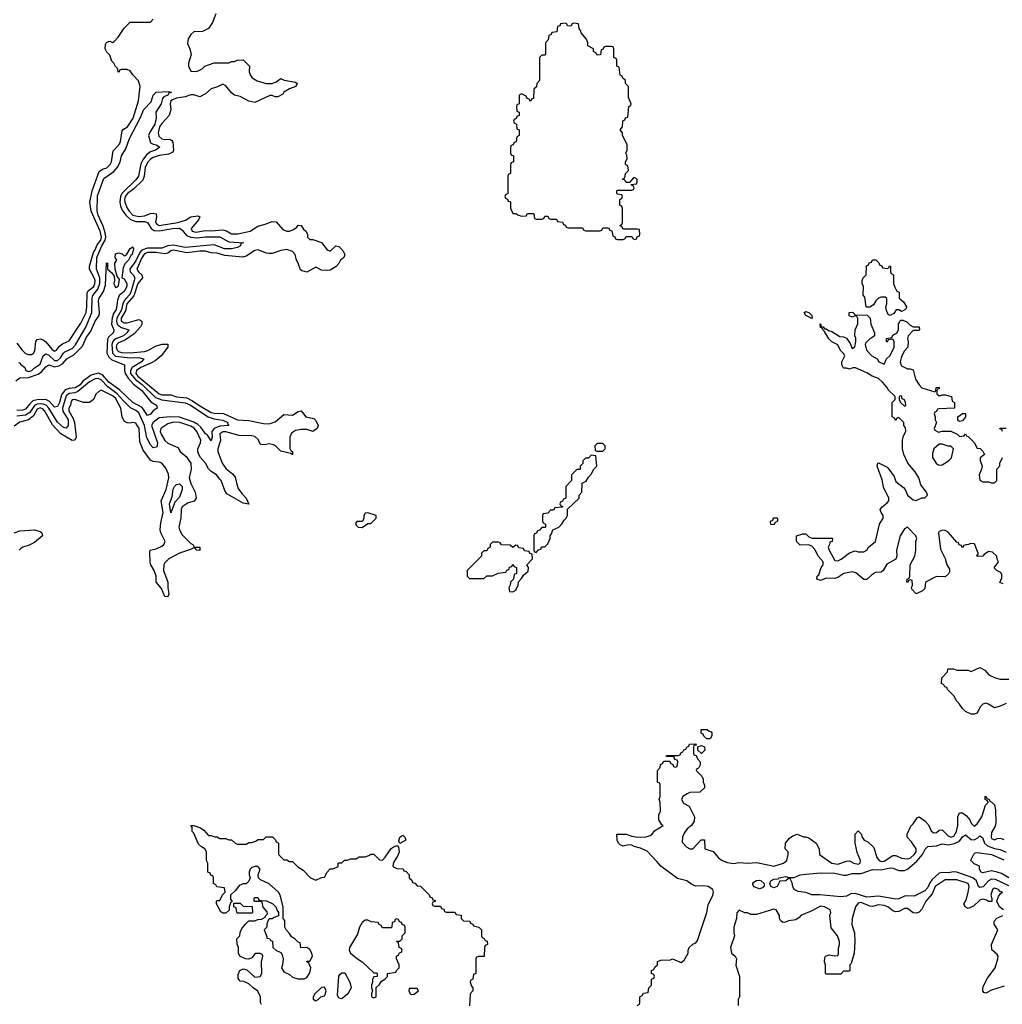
# Model space of a CAD drawing. Header units: inches. Extents: x 2710751 to 2829008, y 857003 to 965602.
# Tile 171 of 256: x 2774829 to 2781604, y 888477 to 895270. Entities that reach past the tile are written whole.
import ezdxf

# ---------------------------------------------------------------- set-up
doc = ezdxf.new("R2010")
doc.units = ezdxf.units.IN
doc.header["$MEASUREMENT"] = 0
for name, color, linetype in [('C7878', 7, 'Continuous'), ('C7879', 7, 'Continuous'), ('C7888', 7, 'Continuous'), ('C7889', 7, 'Continuous')]:
    doc.layers.add(name, color=color, linetype=linetype)

msp = doc.modelspace()

# ---------------------------------------------------------------- linework, layer by layer
at = {"layer": 'C7878', "color": 2, "elevation": 10}
for points in [[(2779086, 888470), (2779102, 888478), (2779106, 888490), (2779106, 888530), (2779122, 888538), (2779130, 888554), (2779162, 888558), (2779166, 888590), (2779186, 888610), (2779186, 888650), (2779202, 888658), (2779206, 888670), (2779202, 888682), (2779186, 888690), (2779186, 888710), (2779202, 888718), (2779207.3, 888732.7), (2779226, 888750), (2779227.3, 888772.7), (2779250, 888782), (2779315.3, 888784.7), (2779330, 888791.3), (2779390, 888764.7), (2779410, 888782), (2779438, 888830), (2779438, 888850), (2779446, 888870), (2779470, 888892), (2779490, 888902), (2779503.1, 888916.9), (2779566, 889110), (2779577, 889163), (2779609.2, 889230), (2779613.2, 889250), (2779608.7, 889270), (2779575.3, 889290), (2779545.2, 889294.8), (2779490, 889292.7), (2779462.9, 889302.9), (2779429.5, 889329.5), (2779365.4, 889345.4), (2779249.5, 889429.5), (2779223.2, 889463.2), (2779154.8, 889534.8), (2779110, 889554), (2779065.2, 889565.2), (2779050, 889575.3), (2779030, 889578), (2778990, 889568.7), (2778970, 889578), (2778958, 889590), (2778948, 889610), (2778946, 889650), (2779010, 889652), (2779050, 889638), (2779090, 889631.3), (2779148.4, 889631.6), (2779177.2, 889642.8), (2779190, 889652), (2779205.2, 889674.8), (2779266, 889710), (2779256.4, 889716.4), (2779235.3, 889750), (2779236.4, 889783.6), (2779248, 889810), (2779246, 889870), (2779238, 889890), (2779246, 889910), (2779246, 889990), (2779242.7, 890000)], [(2779547, 890000), (2779552, 889990), (2779552, 889970), (2779519.6, 889940.4), (2779450, 889938), (2779431.3, 889928.7), (2779402, 889910), (2779392, 889890), (2779405.4, 889865.4), (2779444.7, 889844.7), (2779482, 889770), (2779479.6, 889740.4), (2779462, 889710), (2779431.6, 889688.4), (2779410, 889658), (2779398.8, 889630), (2779396, 889596), (2779430, 889561), (2779450, 889551), (2779470, 889551), (2779528.9, 889611.1), (2779550, 889612), (2779554, 889550), (2779610, 889531.3), (2779647.5, 889487.5), (2779672, 889470), (2779710, 889456), (2779750, 889447.7), (2779790, 889454.8), (2779850, 889451), (2779910, 889456), (2780000, 889437.3)], [(2776496.4, 888476.4), (2776488.7, 888490), (2776488.7, 888530), (2776470, 888568), (2776438, 888590), (2776410, 888618), (2776374.6, 888634.6), (2776350, 888638), (2776336.4, 888656.4), (2776336.4, 888683.6), (2776348, 888710), (2776370, 888722), (2776395.3, 888715.3), (2776450, 888664.7), (2776486, 888670), (2776498, 888690), (2776495.3, 888770), (2776506, 888810), (2776502, 888822), (2776487.3, 888827.3), (2776452.7, 888827.3), (2776430, 888798), (2776410, 888788), (2776386, 888790), (2776348, 888810), (2776338, 888830), (2776338, 888870), (2776328.4, 888891.6), (2776326, 888930), (2776346, 888950), (2776348.4, 888971.6), (2776360.4, 888999.6), (2776387.3, 889032.7), (2776410, 889054), (2776450, 889054), (2776470, 889062), (2776496.4, 889063.6), (2776522, 889078), (2776526, 889090), (2776538, 889102), (2776536.4, 889116.4), (2776508.4, 889148.4), (2776502, 889182), (2776490, 889186), (2776450, 889186), (2776446, 889190), (2776446, 889210), (2776450, 889214), (2776470, 889214), (2776478, 889198), (2776492.7, 889192.7), (2776531.1, 889191.1), (2776574, 889170), (2776594, 889150), (2776603.6, 889123.6), (2776614, 889110), (2776612.7, 889087.3), (2776583.6, 889076.4), (2776570, 889066), (2776550, 889066), (2776542, 889058), (2776534, 889030), (2776534, 889010), (2776514, 888990), (2776534, 888946), (2776534, 888934), (2776551.6, 888931.6), (2776558, 888918), (2776572.7, 888912.7), (2776574, 888870), (2776594, 888850), (2776630, 888834), (2776639.6, 888819.6), (2776644.7, 888790), (2776642, 888750), (2776634, 888730), (2776650, 888702), (2776690, 888682), (2776710, 888664.7), (2776747.3, 888652.7), (2776790, 888652), (2776810, 888662), (2776830, 888694), (2776835.3, 888730), (2776822, 888762), (2776808, 888770), (2776810, 888774), (2776830, 888774), (2776848.7, 888810), (2776844, 888830), (2776830, 888855.3), (2776810, 888868.7), (2776767.3, 888867.3), (2776762, 888902), (2776750, 888906), (2776726, 888930), (2776703.1, 888943.1), (2776690, 888966), (2776666, 888990), (2776658, 889010), (2776656.4, 889056.4), (2776646, 889070), (2776646, 889150), (2776624, 889230), (2776614, 889250), (2776550, 889308.7), (2776490, 889335.3), (2776475.3, 889350), (2776474, 889370), (2776488, 889410), (2776470, 889428), (2776450, 889428.7), (2776430, 889422), (2776418, 889410), (2776411, 889390), (2776411.3, 889370), (2776418, 889350), (2776410, 889326), (2776391.6, 889308.4), (2776370, 889308), (2776342, 889298), (2776316.9, 889263.1), (2776282, 889230), (2776283.6, 889203.6), (2776294, 889186), (2776283.6, 889176.4), (2776274, 889150), (2776272.7, 889127.3), (2776250, 889106), (2776230, 889106), (2776216.4, 889116.4), (2776186, 889170), (2776186, 889190), (2776190, 889194), (2776210, 889194), (2776228.4, 889231.6), (2776246, 889250), (2776242, 889282), (2776188.4, 889288.4), (2776182, 889302), (2776166, 889310), (2776166, 889350), (2776162, 889362), (2776147.3, 889367.3), (2776142, 889382), (2776126, 889390), (2776126, 889450), (2776118, 889470), (2776118, 889530), (2776106, 889550), (2776083.1, 889563.1), (2776062.7, 889582.7), (2776030, 889658), (2776018, 889670), (2776018, 889698), (2776008, 889710), (2776030, 889711.3), (2776075.9, 889695.9), (2776099.1, 889679.1), (2776130, 889642), (2776150, 889642), (2776172.7, 889632.7), (2776191.6, 889631.6), (2776210, 889622), (2776250, 889622), (2776270, 889612), (2776290, 889612), (2776314, 889590), (2776330, 889582), (2776390, 889582), (2776410, 889594), (2776430, 889594), (2776456.4, 889603.6), (2776470, 889614), (2776510, 889614), (2776528.4, 889631.6), (2776571.6, 889631.6), (2776592.7, 889612.7), (2776598, 889598), (2776614, 889590), (2776614, 889510), (2776650, 889474), (2776670, 889474), (2776690, 889462), (2776710, 889462), (2776746.4, 889426.4), (2776783.6, 889403.6), (2776834, 889350), (2776870, 889334), (2776910, 889352), (2776930, 889354), (2776948, 889390), (2776968.9, 889411.1), (2776987.3, 889412.7), (2777016.4, 889423.6), (2777026, 889430), (2777026, 889450), (2777030, 889454), (2777050, 889454), (2777068.4, 889471.6), (2777090, 889472), (2777110, 889482), (2777150, 889482), (2777170, 889494), (2777210, 889494), (2777236.4, 889503.6), (2777250, 889514), (2777270, 889514), (2777310, 889474), (2777330, 889472), (2777350, 889492), (2777390, 889551.3), (2777410, 889566), (2777432.7, 889572.7), (2777442, 889562), (2777446, 889530), (2777436, 889504), (2777405.4, 889454.6), (2777402, 889430), (2777405.4, 889425.4), (2777430, 889414), (2777472.7, 889412.7), (2777478, 889398), (2777492.7, 889392.7), (2777514, 889370), (2777514, 889350), (2777532.7, 889332.7), (2777538, 889318), (2777552.7, 889312.7), (2777570, 889294), (2777592.7, 889292.7), (2777652.7, 889232.7), (2777658, 889218), (2777672.7, 889212.7), (2777678, 889198), (2777692.7, 889192.7), (2777692.7, 889187.3), (2777678, 889182), (2777674, 889170), (2777678, 889158), (2777690, 889154), (2777730, 889154), (2777738, 889138), (2777752.7, 889132.7), (2777758, 889118), (2777770, 889114), (2777830, 889114), (2777838, 889098), (2777872, 889092), (2777874, 889070), (2777890, 889054), (2777932, 889052), (2777938, 889038), (2777954, 889030), (2777958, 889018), (2777994, 889010), (2778014, 888990), (2778014, 888950), (2778018, 888938), (2778032, 888932), (2778038, 888918), (2778052.7, 888912.7), (2778054, 888890), (2778038, 888882), (2778034, 888870), (2778032.7, 888807.3), (2777990, 888806), (2777978, 888802), (2777974, 888790), (2777974, 888690), (2777958, 888682), (2777954, 888650), (2777938, 888642), (2777934, 888630), (2777943.6, 888603.6), (2777954, 888590), (2777954, 888570), (2777934, 888550), (2777930, 888466)], [(2780000, 889125.5), (2779910, 889098), (2779870, 889098), (2779847.3, 889107.3), (2779828.4, 889108.4), (2779790, 889126), (2779772.7, 889107.3), (2779772, 889070), (2779752, 889010), (2779752, 888970), (2779758, 888950), (2779730.7, 888870), (2779736, 888830), (2779762, 888810), (2779771.1, 888791.1), (2779767.1, 888747.1), (2779791.3, 888668.7), (2779792, 888530), (2779782, 888510), (2779782, 888470)]]:
    msp.add_lwpolyline(points, dxfattribs=at)
at = {"layer": 'C7878', "color": 2}
for points, elevation in [([(2777450, 889586), (2777444, 889604), (2777449, 889630), (2777470, 889644.7), (2777484.7, 889630), (2777490.6, 889609.4)], 10), ([(2779930, 889274), (2779890, 889288.7), (2779883.1, 889303.1), (2779884, 889316), (2779909, 889331), (2779930, 889334), (2779942, 889330), (2779962, 889310), (2779962, 889290), (2779950, 889282)], 6), ([(2776330, 889106), (2776326, 889110), (2776322, 889142), (2776306, 889150), (2776306, 889174), (2776350, 889174), (2776370, 889154), (2776432.7, 889152.7), (2776434, 889110), (2776430, 889106)], 10), ([(2777430, 889066), (2777418, 889062), (2777412.7, 889047.3), (2777398, 889042), (2777394, 889010), (2777390, 889006), (2777330, 889006), (2777322, 889022), (2777306, 889030), (2777302, 889042), (2777252.7, 889047.3), (2777230, 889058), (2777210, 889058), (2777190, 889042), (2777171, 889010), (2777158.8, 888961.2), (2777102, 888870), (2777100.7, 888850), (2777111, 888830), (2777158.8, 888790), (2777191, 888770), (2777270, 888694), (2777290, 888694), (2777294, 888690), (2777294, 888670), (2777270, 888666), (2777262, 888650), (2777262, 888630), (2777254, 888610), (2777254, 888590), (2777262, 888570), (2777254, 888550), (2777254, 888530), (2777270, 888522), (2777286, 888530), (2777287.3, 888592.7), (2777310, 888614), (2777323.1, 888636.9), (2777346, 888650), (2777366, 888670), (2777366, 888690), (2777422, 888698), (2777426, 888710), (2777446, 888730), (2777446, 888750), (2777428, 888790), (2777426, 888810), (2777442, 888818), (2777447.3, 888832.7), (2777462, 888838), (2777466, 888850), (2777462, 888862), (2777446, 888870), (2777442, 888902), (2777428, 888910), (2777430, 888914), (2777450, 888914), (2777466, 888930), (2777466, 888950), (2777486, 888970), (2777486, 889010), (2777482, 889022), (2777467.3, 889027.3), (2777462, 889042), (2777447.3, 889047.3), (2777442, 889062)], 10), ([(2777050, 888514), (2777030, 888519), (2777019.3, 888539.3), (2777029.6, 888670.4), (2777036.4, 888683.6), (2777050, 888694), (2777070, 888694), (2777104.7, 888630), (2777114.8, 888590), (2777091, 888550)], 6), ([(2776930, 888595.3), (2776910, 888594), (2776864.7, 888550), (2776852, 888530), (2776852.7, 888512.7), (2776870, 888502), (2776886, 888510), (2776906, 888530), (2776930, 888536), (2776935.9, 888544.1), (2776941.2, 888570)], 10), ([(2777570, 888586), (2777514, 888586), (2777512, 888570), (2777522, 888550), (2777530, 888546), (2777550, 888546.8), (2777578, 888570)], 10)]:
    msp.add_lwpolyline(points, close=True, dxfattribs=dict(at, elevation=elevation))
at = {"layer": 'C7879', "color": 2}
for points, elevation in [([(2776182, 895310), (2776158, 895250), (2776131.1, 895208.9), (2776090, 895188), (2776030, 895186), (2776010, 895168), (2775990, 895138), (2775986.8, 895106.8), (2776002, 895070), (2776011.3, 895030), (2775992, 894970), (2775992, 894950), (2776010, 894914), (2776050, 894912), (2776086, 894930), (2776106, 894950), (2776170, 894971.3), (2776270, 894972), (2776290, 894982), (2776310, 894982), (2776328.9, 894991.1), (2776370, 894992), (2776414, 894950), (2776412, 894910), (2776418, 894890), (2776431.3, 894870), (2776467.5, 894847.5), (2776529.2, 894830.8), (2776570, 894830.6), (2776598.4, 894841.6), (2776630, 894864.7), (2776652.8, 894852.8), (2776730, 894838), (2776742, 894830), (2776734, 894810), (2776690, 894794), (2776651.3, 894770), (2776643.6, 894756.4), (2776610, 894738), (2776590, 894738), (2776570, 894748), (2776552.7, 894747.3), (2776450, 894698), (2776410, 894708.7), (2776350, 894739), (2776310, 894749.2), (2776290, 894766), (2776250, 894814), (2776230, 894825.2), (2776192.7, 894807.3), (2776150, 894794), (2776110, 894757.6), (2776070, 894738.4), (2776030, 894751.6), (2776010, 894752.3), (2775970, 894737.4), (2775910, 894728.5), (2775882.1, 894717.9), (2775872, 894710), (2775866, 894690), (2775871.6, 894650), (2775858.9, 894610), (2775810, 894554.7), (2775794, 894530), (2775782.7, 894490), (2775787.5, 894467.5), (2775808.5, 894448.5), (2775830, 894444), (2775864.7, 894444.7), (2775877.4, 894437.4), (2775884.7, 894424.7), (2775890.4, 894369.6), (2775884.1, 894355.9), (2775857.7, 894342.3), (2775790, 894332.9), (2775750, 894319.8), (2775730, 894307.1), (2775710, 894284.7), (2775693.6, 894250), (2775688.3, 894190), (2775677.7, 894162.3), (2775617, 894103), (2775571.7, 894070), (2775556.5, 894050), (2775552.4, 894030), (2775554.7, 894010), (2775569.2, 893970), (2775582.7, 893950), (2775610, 893922), (2775650, 893911.4), (2775690, 893918), (2775730, 893933.4), (2775750, 893935.8), (2775770, 893930.5), (2775772.7, 893910), (2775766, 893870), (2775776.2, 893856.2), (2775790, 893849.2), (2775919, 893870), (2775972.1, 893887.9), (2776010, 893910.4), (2776057.1, 893917.1), (2776070.7, 893910.7), (2776061.6, 893890), (2776010.4, 893830), (2776019.1, 893810), (2776044.5, 893804.5), (2776110, 893816.1), (2776150, 893812.9), (2776230, 893820.3), (2776254.4, 893814.4), (2776290, 893793), (2776332.7, 893792.7), (2776417.2, 893810), (2776470, 893845.5), (2776521.2, 893858.8), (2776570, 893878.8), (2776596.3, 893876.3), (2776643.4, 893823.4), (2776670, 893810.8), (2776690, 893811), (2776716.5, 893823.5), (2776740.4, 893839.6), (2776750, 893852), (2776770, 893851.3), (2776785.4, 893825.4), (2776802, 893810), (2776814, 893790), (2776814, 893770), (2776830, 893754), (2776850, 893754), (2776910, 893732), (2776950, 893682), (2776970, 893674), (2777009.1, 893710.9), (2777030, 893704.7), (2777056.8, 893676.8), (2777071.3, 893650), (2777064.7, 893630), (2777042, 893610), (2777030, 893588), (2777010, 893568), (2776970, 893542), (2776950, 893539), (2776910, 893542), (2776870, 893562), (2776810, 893529.2), (2776776.5, 893536.5), (2776764.5, 893544.5), (2776749.5, 893589.5), (2776737.2, 893610), (2776729.2, 893650), (2776709.2, 893670), (2776670, 893684.2), (2776630, 893678), (2776570, 893658), (2776550, 893656.9), (2776530, 893659.6), (2776470, 893681.3), (2776450, 893677.7), (2776390, 893638.4), (2776368.6, 893631.4), (2776242.6, 893642.6), (2776190, 893659.7), (2776150, 893661.3), (2776110, 893673.5), (2776070, 893673.2), (2775981.6, 893661.6), (2775890, 893680.3), (2775870, 893674.5), (2775850, 893659.7), (2775830, 893655.6), (2775770, 893662.8), (2775710, 893663.8), (2775687.4, 893652.6), (2775670, 893626), (2775637.4, 893550), (2775648.7, 893530), (2775670.6, 893510), (2775674.9, 893490), (2775643.2, 893450), (2775615.2, 893364.8), (2775567.2, 893310), (2775557.6, 893262.4), (2775529.4, 893210), (2775528.4, 893190), (2775550, 893178), (2775570, 893179.2), (2775650, 893202.4), (2775670.3, 893190.3), (2775672, 893170), (2775662, 893150), (2775618, 893102), (2775559, 893061), (2775510, 893039.8), (2775498.9, 893030), (2775494, 893010), (2775500.9, 892990), (2775510, 892980.9), (2775530, 892974.7), (2775590, 892971.5), (2775690, 892980.2), (2775712.9, 892987.1), (2775770, 893019.6), (2775812.1, 893032.1), (2775850, 893030.6), (2775850.5, 893010.5), (2775804.9, 892950), (2775763, 892917), (2775738.3, 892901.7), (2775664.4, 892870), (2775633.7, 892850), (2775629.2, 892830), (2775643.2, 892810), (2775790.5, 892690), (2775810, 892681.8), (2775870, 892681.5), (2775910, 892669.3), (2775981.3, 892661.3), (2776021.3, 892641.3), (2776064.2, 892610), (2776150, 892560.2), (2776170, 892554.9), (2776233.1, 892553.1), (2776330.2, 892510.2), (2776410, 892503.9), (2776510, 892484), (2776550, 892481.5), (2776590, 892496.5), (2776650, 892545.5), (2776710, 892541.6), (2776750, 892567.3), (2776770, 892570.8), (2776801, 892530), (2776858, 892518), (2776870, 892506), (2776886.8, 892470), (2776881, 892450), (2776850, 892429), (2776810, 892442), (2776770, 892443.6), (2776730, 892435.6), (2776702.7, 892417.3), (2776692.4, 892390), (2776691, 892311), (2776698, 892298), (2776711, 892290), (2776710, 892268.7), (2776698, 892278), (2776630, 892293.2), (2776592.7, 892330), (2776578, 892338), (2776550, 892344.7), (2776517.5, 892337.5), (2776490, 892339), (2776473.8, 892373.8), (2776450, 892393.7), (2776430, 892398.5), (2776342.5, 892402.5), (2776250, 892426.6), (2776230, 892427.8), (2776210, 892412), (2776213.7, 892366.3), (2776194.4, 892310), (2776194.9, 892290), (2776225.7, 892210), (2776250, 892172.7), (2776296.5, 892136.5), (2776315.1, 892115.1), (2776325.3, 892065.3), (2776336.4, 892036.4), (2776361.1, 892001.1), (2776390.8, 891970), (2776410, 891928.7), (2776370, 891934), (2776258, 891998), (2776242.4, 892022.4), (2776218, 892090), (2776210, 892101.2), (2776185.2, 892130), (2776150, 892152.3), (2776131.3, 892171.3), (2776111.1, 892211.1), (2776076, 892250), (2776064.5, 892270), (2776058, 892290), (2776058, 892310), (2776076.2, 892350), (2776077.6, 892370), (2776049.7, 892430), (2776032.8, 892452.8), (2776010, 892466), (2775934, 892490), (2775890, 892492.9), (2775850, 892482.9), (2775802.8, 892450), (2775798, 892430), (2775803.7, 892410), (2775830, 892368), (2775850, 892348.4), (2775918.4, 892318.4), (2775936, 892290), (2775976.4, 892256.4), (2776008.2, 892210), (2776012.4, 892170), (2775998, 892110), (2776008.4, 892070), (2776038, 892010), (2776046, 891970), (2776030.9, 891949.1), (2775990, 891938), (2775948.4, 891910), (2775941.3, 891890), (2775939.5, 891830), (2775925.7, 891770), (2775930.4, 891750), (2775950, 891716.3), (2776010, 891656), (2776022, 891650), (2776032, 891632), (2776072, 891630), (2776070, 891608), (2776046, 891610), (2776042, 891622), (2776030, 891626), (2776006, 891614), (2775930, 891589.3), (2775858, 891550), (2775830, 891522), (2775822.8, 891510), (2775821, 891470), (2775850.7, 891390.7), (2775850.7, 891350), (2775857.3, 891310), (2775850, 891288), (2775829.6, 891289.6), (2775806.8, 891346.8), (2775769.3, 891390), (2775768.9, 891431.1), (2775756, 891470), (2775732.3, 891510), (2775727.5, 891527.5), (2775725.2, 891594.8), (2775729.3, 891610.7), (2775770, 891619.3), (2775810, 891637.1), (2775822.9, 891650), (2775831.5, 891670), (2775801.3, 891730), (2775798.3, 891750), (2775801.1, 891798.9), (2775817.3, 891870), (2775805.1, 891950), (2775838.9, 892030), (2775856.9, 892110), (2775853.9, 892133.9), (2775835.5, 892175.5), (2775810, 892209.6), (2775790, 892218.3), (2775750, 892221.6), (2775731.1, 892231.1), (2775681.1, 892301.1), (2775657.6, 892357.6), (2775652.9, 892450), (2775630, 892487.3), (2775610, 892491.6), (2775590, 892487.3), (2775570, 892489.5), (2775550, 892500.9), (2775535.4, 892530), (2775526, 892590), (2775490, 892659.7), (2775470, 892676.1), (2775390, 892713.2), (2775374, 892706), (2775353.4, 892686.6), (2775338, 892650), (2775310, 892628), (2775270, 892628), (2775210, 892649.6), (2775190, 892646.6), (2775184.1, 892635.9), (2775178.3, 892610), (2775167.6, 892590), (2775167.9, 892572.1), (2775197.8, 892517.8), (2775205.8, 892490), (2775218.4, 892390), (2775210, 892369.2), (2775190, 892367), (2775112.6, 892412.6), (2775055.6, 892475.6), (2775002.3, 892570), (2774990, 892583.1), (2774970, 892591.4), (2774950, 892582), (2774923.9, 892536.1), (2774890, 892509.7), (2774830, 892494.3), (2774790, 892466.6)], 10), ([(2774810, 893039.1), (2774845.5, 892990), (2774870, 892967.7), (2774890, 892959.1), (2774910, 892960.5), (2774925.2, 892970), (2774933.7, 892986.3), (2774939.3, 893050), (2774950, 893062.8), (2774970, 893068), (2774990, 893061.6), (2775010, 893048.2), (2775050, 892997.1), (2775070, 892982.4), (2775082.7, 892990), (2775103, 893017), (2775125.2, 893034.8), (2775170, 893054), (2775250, 893176.3), (2775286.6, 893250), (2775292.8, 893290), (2775293.3, 893386.7), (2775301.4, 893398.6), (2775339.1, 893430), (2775347.1, 893450), (2775348.3, 893470), (2775342.6, 893490), (2775309.4, 893550), (2775311.2, 893570), (2775336.8, 893663.2), (2775350, 893682.4), (2775363.4, 893716.6), (2775387.7, 893750), (2775394.1, 893770), (2775383.7, 893810), (2775322, 893950), (2775313.5, 894010), (2775328.2, 894090), (2775377.3, 894222.7), (2775400.3, 894239.7), (2775430, 894248.9), (2775453.7, 894270), (2775461.7, 894290), (2775474.5, 894365.5), (2775514.7, 894410), (2775523, 894430), (2775536.3, 894503.7), (2775545.1, 894514.9), (2775571.3, 894530), (2775612, 894590), (2775647.3, 894710), (2775659, 894810), (2775648.9, 894848.9), (2775608.9, 894888.9), (2775590, 894918), (2775570, 894926), (2775530, 894926), (2775518, 894922), (2775514, 894910), (2775508.7, 894908.7), (2775506, 894930), (2775490, 894946), (2775478, 894970), (2775464.7, 894984.7), (2775450, 895026), (2775430, 895046), (2775418, 895070), (2775420.4, 895099.6), (2775428, 895112), (2775440.4, 895119.6), (2775450, 895122), (2775470, 895112), (2775480.4, 895119.6), (2775508.7, 895150), (2775550, 895212), (2775590, 895254), (2775730, 895254), (2775750, 895274)], 10), ([(2774823.6, 892903.6), (2774830, 892904.7), (2774834.6, 892894.6), (2774864.9, 892870), (2774871, 892850), (2774890, 892843.7), (2774912.3, 892850), (2774931.1, 892868.9), (2774970, 892893), (2774990, 892950.7), (2775010, 892964.9), (2775030, 892954.6), (2775070, 892919), (2775090, 892919.6), (2775110, 892937), (2775130, 892970.4), (2775140.5, 892979.5), (2775190, 893002), (2775213.6, 893026.4), (2775286.2, 893153.8), (2775325.5, 893250), (2775328.1, 893350), (2775332.9, 893367.1), (2775367.9, 893410), (2775380.6, 893450), (2775380.7, 893490), (2775358.8, 893550), (2775360.2, 893630), (2775395.9, 893710), (2775419, 893750), (2775423.2, 893770), (2775419.4, 893799.4), (2775405.5, 893845.5), (2775370, 893922), (2775362, 893950), (2775366.3, 894053.7), (2775410, 894175.5), (2775478, 894222), (2775506.2, 894253.8), (2775522, 894290), (2775531.3, 894330), (2775561.3, 894378.7), (2775585.6, 894450), (2775660.5, 894590), (2775685.1, 894650), (2775735.8, 894704.2), (2775749.6, 894750.4), (2775770, 894770.4), (2775855.2, 894775.2), (2775874.8, 894770), (2775857.3, 894762.7), (2775850.6, 894750), (2775821.7, 894738.3), (2775814.6, 894725.4), (2775804.4, 894690), (2775768.6, 894631.4), (2775770.5, 894590.5), (2775761.1, 894550), (2775724, 894490), (2775718, 894470), (2775730, 894421), (2775750, 894410.5), (2775770, 894407.3), (2775796, 894390), (2775764.7, 894370), (2775730, 894358.4), (2775703, 894337), (2775677, 894303), (2775663.6, 894276.4), (2775647.2, 894190), (2775630, 894165.4), (2775534.3, 894070), (2775524.1, 894050), (2775520.2, 894010), (2775523.5, 893983.5), (2775535.7, 893955.7), (2775561.2, 893921.2), (2775592.1, 893892.1), (2775630, 893877.7), (2775690, 893876.9), (2775710, 893870.4), (2775734.6, 893830), (2775756.6, 893816.6), (2775790, 893812.7), (2775882, 893830), (2775930, 893831.3), (2775950, 893817.1), (2775980.2, 893780.2), (2776010, 893768.8), (2776050, 893764.2), (2776110, 893772.6), (2776210, 893771.5), (2776270, 893736.4), (2776374, 893730), (2776354, 893726), (2776352, 893710), (2776330, 893699), (2776290, 893689.7), (2776242, 893690), (2776170, 893716.2), (2775970, 893699.3), (2775890, 893714.4), (2775850.9, 893709.1), (2775810, 893694.2), (2775710, 893693.7), (2775670, 893680.3), (2775656.9, 893663.1), (2775630, 893605.7), (2775588.2, 893550), (2775591.5, 893530), (2775611.7, 893510), (2775622.4, 893490), (2775618, 893470), (2775595.9, 893390), (2775584.7, 893370), (2775548.5, 893330), (2775539.2, 893310), (2775532, 893268), (2775499.5, 893210), (2775496.8, 893190), (2775501.8, 893170), (2775510, 893159.7), (2775530, 893147.3), (2775582, 893130), (2775568.8, 893110), (2775545.7, 893090), (2775490.8, 893069.2), (2775479.5, 893060.5), (2775470.1, 893049.9), (2775464.6, 893030), (2775469.3, 892970), (2775490, 892948.6), (2775590, 892936.8), (2775650, 892938.6), (2775684, 892930), (2775668.2, 892910), (2775605.2, 892870), (2775592.8, 892850), (2775594, 892830), (2775626.8, 892786.8), (2775672.3, 892752.3), (2775764.7, 892664.7), (2775810, 892646.8), (2775970, 892627.2), (2776007, 892610), (2776129.4, 892529.4), (2776170, 892517.2), (2776230, 892508.2), (2776264, 892490), (2776262.8, 892482.8), (2776271.3, 892470), (2776210, 892465.6), (2776170.2, 892449.8), (2776154, 892430), (2776157.1, 892390), (2776150, 892364), (2776123.5, 892403.5), (2776110, 892414), (2776078, 892458), (2776057.6, 892477.6), (2776030, 892494), (2775930, 892528.2), (2775870, 892530.9), (2775790, 892523.1), (2775748.6, 892491.4), (2775738.9, 892470), (2775779.5, 892350), (2775776.4, 892330), (2775770, 892320.9), (2775750, 892317), (2775730, 892337), (2775705.2, 892385.2), (2775688.7, 892470), (2775650, 892558.9), (2775630, 892574.2), (2775592.2, 892592.2), (2775541.8, 892641.8), (2775500.8, 892690), (2775436.9, 892736.9), (2775390, 892784.5), (2775370, 892794.4), (2775350, 892792.7), (2775310, 892770.8), (2775230, 892704.8), (2775210, 892696.5), (2775170, 892692.2), (2775150, 892675.4), (2775123.2, 892590), (2775126.2, 892570), (2775163.9, 892510), (2775163.7, 892470), (2775150, 892451.8), (2775130, 892457.4), (2775090, 892492.4), (2775028.9, 892590), (2775010.9, 892610), (2774990, 892618.7), (2774970, 892620.8), (2774950, 892618.5), (2774930.7, 892609.3), (2774898.8, 892561.2), (2774870, 892542), (2774810, 892535.8)], 6), ([(2774801.4, 892778.6), (2774830, 892800.4), (2774890, 892800.7), (2774955.9, 892824.1), (2774979, 892841), (2775010, 892875.8), (2775030, 892888.7), (2775070, 892875.8), (2775099, 892881), (2775123.1, 892896.9), (2775154.5, 892930), (2775202.4, 892957.6), (2775262, 893018), (2775290, 893079.1), (2775319.8, 893120.2), (2775348.2, 893190), (2775376, 893230), (2775379.3, 893250), (2775372.7, 893330), (2775378, 893350), (2775405.9, 893394.1), (2775420.5, 893439.5), (2775428, 893592), (2775434, 893590), (2775434, 893550), (2775463.6, 893523.6), (2775479.6, 893499.6), (2775482, 893470), (2775478, 893450), (2775490, 893422), (2775496.4, 893423.6), (2775510, 893434), (2775518, 893478), (2775500.4, 893500.4), (2775488, 893548), (2775486, 893590), (2775498, 893610), (2775488, 893630), (2775490, 893654), (2775510, 893662), (2775535.3, 893655.3), (2775550, 893642), (2775556.4, 893643.6), (2775568.4, 893651.6), (2775590, 893692), (2775610, 893702), (2775613.4, 893690), (2775604.7, 893650), (2775596.3, 893643.7), (2775578.8, 893610), (2775553.7, 893586.3), (2775541.3, 893558.7), (2775534, 893490), (2775550, 893482), (2775566.8, 893450), (2775567.3, 893430), (2775550, 893394), (2775513.7, 893366.3), (2775504, 893336), (2775493.4, 893270), (2775476.7, 893243.3), (2775466.1, 893213.9), (2775462, 893170), (2775478, 893130), (2775477.1, 893122.9), (2775474, 893110), (2775440.8, 893079.2), (2775434.8, 893065.2), (2775430.2, 892970), (2775442.5, 892942.5), (2775464.1, 892924.1), (2775550.6, 892890), (2775551.5, 892850), (2775556.5, 892830), (2775577.6, 892797.6), (2775614.6, 892754.6), (2775670, 892712.9), (2775733.6, 892633.6), (2775771.3, 892610), (2775778, 892590), (2775748.5, 892571.5), (2775730, 892549.4), (2775710, 892539.5), (2775673.6, 892593.6), (2775610, 892628.5), (2775516.9, 892716.9), (2775443.5, 892770), (2775399.4, 892819.4), (2775370, 892832.6), (2775321.4, 892818.6), (2775264.1, 892775.9), (2775244.9, 892750), (2775212.2, 892730), (2775170, 892725.5), (2775143, 892717), (2775117.2, 892682.8), (2775102.8, 892630), (2775090, 892602.4), (2775070, 892596.3), (2775035.3, 892635.3), (2775010, 892648.8), (2774950, 892648.2), (2774920.4, 892639.6), (2774899, 892621), (2774870, 892583.1), (2774850, 892575.1), (2774810, 892574.8)], 2), ([(2774790, 891730.5), (2774830, 891743.8), (2774930.5, 891750.5), (2774970, 891738.8), (2774981, 891730), (2774986, 891710), (2774930, 891662.9), (2774894.7, 891645.3), (2774850, 891631.8), (2774837.7, 891622.3), (2774826, 891610)], 10), ([(2779242.7, 890000), (2779242, 890002), (2779226, 890010), (2779226, 890090), (2779246, 890110), (2779247.3, 890132.7), (2779262, 890138), (2779270, 890154), (2779310, 890154), (2779318, 890138), (2779332.7, 890132.7), (2779338, 890118), (2779350, 890114), (2779362, 890118), (2779366, 890150), (2779362, 890162), (2779347.3, 890167.3), (2779342, 890182), (2779330, 890186), (2779290, 890186), (2779286, 890190), (2779290, 890194), (2779370, 890194), (2779382, 890198), (2779387.3, 890212.7), (2779402, 890218), (2779407.3, 890232.7), (2779422, 890238), (2779428, 890252), (2779442, 890258), (2779447.3, 890272.7), (2779490, 890274), (2779494, 890266), (2779478, 890262), (2779474, 890250), (2779474, 890210), (2779478, 890198), (2779492.7, 890192.7), (2779502, 890170), (2779522, 890150), (2779522, 890130), (2779510, 890106), (2779498, 890102), (2779494, 890090), (2779531.6, 890051.6), (2779542, 890030), (2779542, 890010), (2779547, 890000)], 10)]:
    msp.add_lwpolyline(points, dxfattribs=dict(at, elevation=elevation))
for points, elevation in [([(2778650, 895246), (2778638, 895242), (2778630, 895226), (2778607.3, 895227.3), (2778602, 895242), (2778590, 895246), (2778558, 895242), (2778552.7, 895227.3), (2778538, 895222), (2778532.7, 895187.3), (2778498, 895182), (2778492.7, 895167.3), (2778478, 895162), (2778474, 895130), (2778454, 895110), (2778454, 895030), (2778450, 895026), (2778430, 895026), (2778414, 895010), (2778414, 894850), (2778394, 894830), (2778392.7, 894807.3), (2778374, 894790), (2778372.7, 894727.3), (2778358, 894722), (2778350, 894706), (2778342, 894722), (2778327.3, 894727.3), (2778322, 894742), (2778290, 894758), (2778274, 894750), (2778274, 894690), (2778258, 894682), (2778254, 894670), (2778258, 894638), (2778272.7, 894632.7), (2778274, 894610), (2778258, 894602), (2778252.7, 894587.3), (2778238, 894582), (2778234, 894570), (2778238, 894558), (2778254, 894550), (2778258, 894518), (2778274, 894510), (2778274, 894470), (2778258, 894462), (2778252.7, 894427.3), (2778238, 894422), (2778232.7, 894407.3), (2778218, 894402), (2778214, 894390), (2778214, 894350), (2778218, 894338), (2778234, 894330), (2778234, 894290), (2778218, 894282), (2778214, 894270), (2778214, 894210), (2778198, 894202), (2778194, 894190), (2778194, 894070), (2778178, 894062), (2778174, 894050), (2778178, 894038), (2778192.7, 894032.7), (2778198, 894018), (2778212.7, 894012.7), (2778214, 893970), (2778230, 893934), (2778250, 893934), (2778263.6, 893923.6), (2778290, 893914), (2778322, 893918), (2778330, 893934), (2778370, 893934), (2778374, 893930), (2778378, 893898), (2778390, 893894), (2778430, 893894), (2778442, 893898), (2778450, 893914), (2778470, 893914), (2778478, 893898), (2778490, 893894), (2778530, 893894), (2778538, 893878), (2778572.7, 893872.7), (2778578, 893858), (2778592.7, 893852.7), (2778598, 893838), (2778610, 893834), (2778710, 893834), (2778718, 893818), (2778730, 893814), (2778830, 893814), (2778842, 893818), (2778850, 893834), (2778890, 893834), (2778898, 893818), (2778912.7, 893812.7), (2778918, 893778), (2778932.7, 893772.7), (2778938, 893758), (2778950, 893754), (2778990, 893754), (2779002, 893758), (2779010, 893774), (2779050, 893774), (2779058, 893758), (2779070, 893754), (2779082, 893758), (2779087.3, 893772.7), (2779102, 893778), (2779106, 893790), (2779102, 893822), (2779090, 893826), (2778990, 893826), (2778982, 893842), (2778966, 893850), (2778982, 893858), (2778986, 893870), (2778986, 893970), (2778982, 893982), (2778966, 893990), (2778966, 894030), (2778982, 894038), (2778986, 894050), (2778982, 894062), (2778950, 894066), (2778946, 894070), (2778946, 894090), (2778950, 894094), (2779050, 894094), (2779062, 894098), (2779066, 894110), (2779062, 894122), (2779047.3, 894127.3), (2779046, 894134), (2779082, 894138), (2779086, 894150), (2779086, 894170), (2779070, 894178), (2779062, 894178), (2779034, 894146), (2779010, 894146), (2779002, 894162), (2778986, 894170), (2779002, 894178), (2779006, 894210), (2779026, 894230), (2779022, 894262), (2779006, 894270), (2779006, 894290), (2779018, 894310), (2779016.4, 894336.4), (2779008, 894350), (2779018, 894370), (2779018, 894410), (2778986, 894470), (2778986, 894490), (2778968.7, 894510), (2778986, 894530), (2778987.3, 894572.7), (2779002, 894578), (2779007.3, 894592.7), (2779022, 894598), (2779028.4, 894671.6), (2779042, 894678), (2779046, 894690), (2779027.3, 894732.7), (2779026, 894810), (2779006, 894830), (2779006, 894850), (2778987.3, 894867.3), (2778982, 894882), (2778968.4, 894888.4), (2778962, 894942), (2778946, 894950), (2778946, 894990), (2778942, 895002), (2778926, 895010), (2778926, 895070), (2778922, 895082), (2778910, 895086), (2778870, 895086), (2778858, 895082), (2778852.7, 895067.3), (2778838, 895062), (2778832.7, 895027.3), (2778810, 895026), (2778802, 895042), (2778786, 895050), (2778786, 895070), (2778746, 895090), (2778746, 895110), (2778736.4, 895136.4), (2778700.4, 895180.4), (2778696.4, 895196.4), (2778686, 895210), (2778682, 895242)], 14), ([(2778850, 892346), (2778810, 892346), (2778794, 892330), (2778798, 892298), (2778810, 892294), (2778850, 892294), (2778866, 892310), (2778866, 892330)], 14), ([(2778770, 892266), (2778750, 892246), (2778730, 892246), (2778712.7, 892227.3), (2778711.6, 892208.4), (2778694, 892190), (2778694, 892170), (2778690, 892166), (2778670, 892166), (2778634, 892130), (2778634, 892090), (2778594, 892050), (2778594, 891970), (2778578, 891962), (2778572.7, 891947.3), (2778558, 891942), (2778554, 891930), (2778558, 891918), (2778572.7, 891912.7), (2778572.7, 891907.3), (2778518, 891902), (2778510, 891886), (2778490, 891886), (2778470, 891866), (2778438, 891862), (2778434, 891850), (2778434, 891810), (2778438, 891798), (2778454, 891790), (2778454, 891770), (2778450, 891766), (2778430, 891766), (2778412.7, 891747.3), (2778398, 891742), (2778392.7, 891727.3), (2778378, 891722), (2778374, 891710), (2778374, 891610), (2778378, 891598), (2778390, 891594), (2778407.3, 891612.7), (2778422, 891618), (2778427.3, 891632.7), (2778450, 891634), (2778470, 891654), (2778486, 891690), (2778486, 891710), (2778496.4, 891723.6), (2778506, 891750), (2778546, 891770), (2778570, 891794), (2778583.1, 891816.9), (2778598, 891830), (2778606, 891850), (2778607.3, 891892.7), (2778686, 891970), (2778686, 891990), (2778706, 892010), (2778707.3, 892072.7), (2778734.6, 892085.4), (2778750, 892114), (2778770, 892134), (2778788, 892170), (2778808, 892190), (2778802, 892262)], 14), ([(2775870, 891868), (2775861.6, 891930), (2775880.8, 891979.2), (2775888, 892032), (2775895.6, 892050), (2775910, 892064.4), (2775930, 892068.2), (2775950.3, 892050), (2775950.3, 892029.7), (2775930, 891976), (2775898.3, 891941.7)], 6), ([(2777230, 891868), (2777210, 891866), (2777202, 891850), (2777202, 891830), (2777192.7, 891807.3), (2777152.7, 891807.3), (2777145.4, 891794.6), (2777150, 891782), (2777162, 891770), (2777190, 891766), (2777230, 891794), (2777250, 891794), (2777286, 891830), (2777286, 891850)], 14), ([(2778130, 891666), (2778090, 891666), (2778074, 891650), (2778074, 891630), (2778058, 891622), (2778050, 891606), (2778030, 891606), (2778014, 891590), (2778014, 891570), (2777914, 891470), (2777914, 891430), (2777930, 891414), (2778030, 891414), (2778050, 891434), (2778090, 891434), (2778128.4, 891451.6), (2778182, 891458), (2778187.3, 891472.7), (2778202, 891478), (2778207.3, 891492.7), (2778222, 891498), (2778230, 891514), (2778238, 891498), (2778254, 891490), (2778254, 891450), (2778238, 891442), (2778234, 891410), (2778214, 891390), (2778211.6, 891368.4), (2778202, 891350), (2778205.4, 891325.4), (2778230, 891322), (2778250, 891334), (2778266, 891370), (2778267.3, 891392.7), (2778290, 891414), (2778303.1, 891436.9), (2778334, 891466), (2778338, 891490), (2778326, 891510), (2778366, 891550), (2778362, 891582), (2778347.3, 891587.3), (2778342, 891602), (2778310, 891606), (2778302, 891622), (2778270, 891626), (2778262, 891642), (2778250, 891646), (2778230, 891628), (2778210, 891646), (2778150, 891648), (2778142, 891662)], 14), ([(2779568, 890308), (2779547.3, 890327.3), (2779542, 890342), (2779527.3, 890347.3), (2779527.3, 890372.7), (2779570, 890374), (2779582, 890362), (2779596.9, 890356.9), (2779602, 890350), (2779602, 890330), (2779590, 890308)], 10), ([(2779530, 890208), (2779506, 890230), (2779506, 890254), (2779530, 890262), (2779550, 890254), (2779554, 890230)], 10)]:
    msp.add_lwpolyline(points, close=True, dxfattribs=dict(at, elevation=elevation))
at = {"layer": 'C7888', "color": 2}
for points, elevation in [([(2780000, 889437.3), (2780030, 889431), (2780095.3, 889450), (2780119, 889470), (2780128.7, 889510), (2780128, 889530), (2780108, 889550), (2780108.7, 889590), (2780136.4, 889623.6), (2780160.2, 889639.8), (2780190, 889652), (2780232.7, 889632.7), (2780247.3, 889632.7), (2780270, 889624.7), (2780322, 889590), (2780342, 889550), (2780344.7, 889510), (2780430, 889450.6), (2780470, 889443.8), (2780530, 889464.9), (2780550, 889467.3), (2780581, 889450), (2780610, 889443.8), (2780624, 889450), (2780626.6, 889470), (2780603.6, 889523.6), (2780589.3, 889590), (2780588.7, 889650), (2780610, 889674), (2780630, 889654), (2780638, 889630), (2780651.3, 889610), (2780677.1, 889597.1), (2780718, 889558), (2780739.3, 889490), (2780754.8, 889470), (2780770, 889463.1), (2780790, 889465.3), (2780850, 889502.8), (2780870, 889502.8), (2780910, 889484.9), (2780950, 889481.6), (2780970, 889484.9), (2780997.6, 889510), (2781009.4, 889530), (2781011.3, 889550), (2780978.9, 889598.9), (2780948.7, 889630), (2780949, 889650), (2780974, 889706), (2780990, 889722), (2781016.4, 889763.6), (2781030, 889771.3), (2781070, 889742.8), (2781094.6, 889714.6), (2781114, 889674), (2781130, 889661), (2781150, 889662.8), (2781170, 889678), (2781190, 889681), (2781230, 889639.1), (2781250, 889630.6), (2781270, 889638), (2781289.5, 889670), (2781297.6, 889710), (2781297.2, 889770), (2781310, 889798), (2781330, 889798.8), (2781357.1, 889777.1), (2781380.7, 889750), (2781390, 889726), (2781410, 889706.8), (2781430, 889722.8), (2781463.7, 889770), (2781488.7, 889851.3), (2781506, 889870), (2781502, 889882), (2781486, 889890), (2781486, 889910), (2781490, 889914), (2781498, 889898), (2781514, 889890), (2781518, 889878), (2781532.7, 889872.7), (2781550, 889854), (2781558, 889818), (2781560.5, 889730), (2781554.4, 889705.6), (2781530, 889662), (2781526.4, 889630), (2781530, 889621), (2781550, 889611), (2781570, 889620.7), (2781590, 889624), (2781614.6, 889614.6)], 10), ([(2781650, 889294), (2781557.3, 889337.3), (2781530, 889340.3), (2781510, 889329.7), (2781472.7, 889287.3), (2781450, 889282.4), (2781439.5, 889290), (2781426.9, 889330), (2781402, 889350), (2781290, 889389.8), (2781270, 889391.1), (2781230, 889384.1), (2781190, 889387.6), (2781170, 889382.6), (2781121, 889339), (2781104, 889316), (2781090, 889282.9), (2781070, 889260.4), (2780996.2, 889223.8), (2780950, 889226.2), (2780930, 889222.3), (2780890, 889204.7), (2780870, 889202), (2780750, 889223.5), (2780670, 889216.9), (2780590, 889240.9), (2780560.7, 889239.3), (2780530, 889224), (2780490, 889218), (2780347.1, 889232.9), (2780290, 889233.2), (2780249.4, 889249.4), (2780196.5, 889256.5), (2780169.4, 889269.4), (2780159, 889290), (2780155.3, 889315.3), (2780142, 889342), (2780130, 889346), (2780111.6, 889328.4), (2780070, 889326), (2780052, 889290), (2780030, 889282), (2780008, 889290), (2780002, 889310), (2780008, 889330), (2780030, 889341), (2780058, 889342), (2780066, 889350), (2780110, 889358), (2780130, 889352), (2780170, 889352), (2780210, 889371.3), (2780250, 889376), (2780350, 889384.9), (2780450, 889383), (2780510, 889367.3), (2780530, 889367.7), (2780570, 889380.5), (2780630, 889380.4), (2780710, 889408), (2780770, 889404.9), (2780830, 889419.5), (2780850, 889417.6), (2780890, 889401.3), (2780930, 889399.5), (2780950, 889410.4), (2781015.6, 889464.4), (2781054.7, 889510), (2781072.8, 889547.2), (2781090, 889564.9), (2781150, 889570.3), (2781190, 889584.6), (2781230, 889577.6), (2781273.8, 889586.2), (2781310, 889603.1), (2781330, 889633.4), (2781350, 889646), (2781390, 889614.6), (2781410, 889611.8), (2781434.6, 889625.4), (2781450, 889640.7), (2781468.4, 889628.4), (2781482.3, 889590), (2781503.1, 889570), (2781550, 889551.3), (2781590, 889545.5), (2781630, 889525.8)], 6), ([(2781648.7, 889350), (2781598.9, 889378.9), (2781569.7, 889389.7), (2781530, 889397.2), (2781470, 889385.2), (2781458, 889390), (2781448, 889410), (2781446, 889430), (2781410, 889446), (2781388.4, 889468.4), (2781388.4, 889471.6), (2781407.3, 889512.7), (2781418, 889522), (2781430, 889524.7), (2781530, 889510.3), (2781614.6, 889474.6)], 2), ([(2781613.2, 889130), (2781584, 889150), (2781566, 889190), (2781579, 889221), (2781595.3, 889244.7), (2781606, 889250), (2781590, 889255.3), (2781579, 889270), (2781550, 889279.3), (2781536, 889270), (2781524.7, 889230), (2781532.7, 889207.3), (2781532.7, 889187.3), (2781510, 889186), (2781496.4, 889196.4), (2781470, 889202), (2781450, 889195.3), (2781405.4, 889154.6), (2781370, 889138), (2781348.9, 889148.9), (2781338, 889170), (2781357, 889203), (2781369.2, 889250), (2781375.6, 889290), (2781369, 889310), (2781290, 889335.6), (2781210, 889335.6), (2781142.4, 889290), (2781120.3, 889239.7), (2781077.3, 889190), (2781050, 889133.2), (2781030, 889113.2), (2781010, 889105.2), (2780990, 889109), (2780950, 889139), (2780930, 889139), (2780890, 889117.2), (2780870, 889116), (2780850, 889121.2), (2780814, 889150), (2780790, 889158), (2780750, 889162.7), (2780710, 889152.3), (2780690, 889153.6), (2780630, 889178.9), (2780610, 889175.1), (2780593, 889150), (2780568.7, 889070), (2780567.2, 889027.2), (2780585.5, 888970), (2780587.7, 888910), (2780582, 888830), (2780562, 888758), (2780554, 888750), (2780554, 888710), (2780550, 888706), (2780510, 888706), (2780490, 888686), (2780390, 888686), (2780386, 888690), (2780386, 888750), (2780378, 888770), (2780380.4, 888799.6), (2780386, 888810), (2780410, 888818), (2780450, 888812), (2780470, 888814), (2780475.3, 888824.7), (2780474.6, 888865.4), (2780482, 888890), (2780482, 888910), (2780468.7, 888950), (2780425.2, 889005.2), (2780415.3, 889090), (2780422, 889110), (2780418, 889130), (2780378, 889150), (2780350, 889155.1), (2780290, 889121.2), (2780214, 889090), (2780203.6, 889076.4), (2780179.6, 889060.4), (2780130, 889054), (2780110, 889044), (2780090, 889042), (2780075.3, 889055.3), (2780068.9, 889068.9), (2780068, 889090), (2780046, 889130), (2780026.4, 889133.6), (2780000, 889125.5)], 10), ([(2781616.7, 888603.3), (2781530, 888576), (2781490, 888555.3), (2781478, 888558), (2781469, 888570), (2781469.3, 888590), (2781476, 888610), (2781502.4, 888657.6), (2781555.1, 888730), (2781574.5, 888790), (2781575.1, 888810), (2781570, 888822), (2781532.9, 888852.9), (2781529, 888890), (2781573.6, 888990), (2781549, 889030), (2781549, 889050), (2781567.5, 889072.5), (2781608.7, 889090)], 10)]:
    msp.add_lwpolyline(points, dxfattribs=dict(at, elevation=elevation))
at = {"layer": 'C7889', "color": 2, "elevation": 10}
for points in [[(2780810, 893554), (2780822, 893558), (2780827.3, 893572.7), (2780834, 893570), (2780834, 893530), (2780838, 893518), (2780854, 893510), (2780854, 893450), (2780863.6, 893423.6), (2780878, 893398), (2780894, 893390), (2780894, 893350), (2780923.6, 893323.6), (2780944.7, 893290), (2780942, 893278), (2780932.7, 893267.3), (2780910, 893258), (2780890, 893268), (2780872.7, 893267.3), (2780856.9, 893243.1), (2780830, 893228.7), (2780816.4, 893236.4), (2780804.7, 893264.7), (2780802, 893290), (2780808, 893310), (2780807.3, 893347.3), (2780796.4, 893356.4), (2780770, 893355.3), (2780750, 893348), (2780732, 893330), (2780716.9, 893303.1), (2780690, 893286), (2780670, 893286), (2780666, 893290), (2780656.4, 893356.4), (2780646, 893370), (2780648, 893430), (2780638, 893450), (2780638, 893470), (2780646, 893490), (2780666, 893510), (2780667.3, 893572.7), (2780682, 893578), (2780687.3, 893592.7), (2780702, 893598), (2780710, 893614), (2780732.7, 893612.7), (2780752.7, 893592.7), (2780758, 893578), (2780772.7, 893572.7), (2780778, 893558)], [(2780290, 893208.7), (2780250, 893228.7), (2780238, 893250), (2780250, 893258), (2780270.9, 893250.9), (2780292, 893230), (2780294, 893210)], [(2780904.7, 892675.3), (2780894, 892670), (2780894, 892650), (2780902, 892630), (2780930, 892604.7), (2780938, 892610), (2780937.2, 892630), (2780930, 892648), (2780914.6, 892654.6), (2780912.7, 892670)], [(2781310, 892498), (2781303.1, 892503.1), (2781298, 892510), (2781298, 892530), (2781330, 892554), (2781350, 892554), (2781351.3, 892530), (2781330, 892502)], [(2781190, 892342), (2781170, 892342), (2781132, 892310), (2781122, 892278), (2781122.8, 892250), (2781150, 892206.8), (2781170, 892196), (2781190, 892198), (2781233.6, 892226.4), (2781253.6, 892246.4), (2781268, 892310), (2781250, 892328), (2781230, 892328)], [(2780030, 891786), (2780008, 891788), (2780006, 891810), (2780022, 891818), (2780026, 891834), (2780050, 891834), (2780054, 891830), (2780054, 891810), (2780038, 891802)]]:
    msp.add_lwpolyline(points, close=True, dxfattribs=at)
for points in [[(2781610, 891378), (2781587.3, 891387.3), (2781600.4, 891419.6), (2781600.4, 891440.4), (2781595.3, 891455.3), (2781566, 891470), (2781548.4, 891488.4), (2781578, 891530), (2781568.4, 891548.4), (2781566, 891570), (2781536.4, 891596.4), (2781510, 891602), (2781479.6, 891580.4), (2781470, 891568), (2781430, 891566), (2781428.4, 891571.6), (2781438, 891582), (2781438, 891590), (2781413.6, 891653.6), (2781384.7, 891655.3), (2781371.6, 891648.4), (2781352.7, 891647.3), (2781338, 891642), (2781330, 891626), (2781322, 891642), (2781308, 891648), (2781302, 891662), (2781290, 891666), (2781230, 891735.1), (2781210, 891746), (2781191, 891749), (2781170, 891739), (2781164, 891730), (2781178, 891618), (2781210, 891554), (2781222, 891510), (2781239.6, 891479.6), (2781239.6, 891460.4), (2781232.7, 891447.3), (2781210, 891426), (2781150, 891428), (2781074, 891390), (2781070, 891346), (2781054, 891330), (2781010, 891308), (2780980.4, 891340.4), (2780978, 891350), (2780986, 891370), (2780982, 891402), (2780970, 891406), (2780958, 891402), (2780952.7, 891387.3), (2780946, 891390), (2780948, 891410), (2780962, 891418), (2780966, 891430), (2780968, 891510), (2781002, 891570), (2781009, 891610), (2781008.7, 891670), (2781014, 891690), (2781008, 891710), (2780950, 891768.7), (2780930, 891757.2), (2780900.7, 891710), (2780874, 891610), (2780876, 891570), (2780871, 891549), (2780807.1, 891512.9), (2780782, 891470), (2780770, 891458), (2780730, 891455.3), (2780702, 891438), (2780670, 891408), (2780650, 891408.7), (2780593.6, 891453.6), (2780570, 891462), (2780510.9, 891449.1), (2780470, 891422), (2780450, 891415.3), (2780390, 891418), (2780350, 891402), (2780326, 891410), (2780328, 891430), (2780339, 891441), (2780355.3, 891490), (2780368, 891510), (2780368, 891530), (2780335.3, 891570), (2780313.6, 891613.6), (2780290, 891638), (2780270, 891648), (2780210, 891646), (2780186, 891670), (2780186, 891710), (2780230, 891722), (2780250, 891722), (2780270, 891702), (2780292.7, 891692.7), (2780432.7, 891692.7), (2780432, 891670), (2780414, 891666), (2780414, 891654), (2780404.7, 891630), (2780411, 891610), (2780450, 891538), (2780470, 891536), (2780492.5, 891547.5), (2780550, 891591.3), (2780590, 891604.7), (2780610, 891598), (2780650, 891598), (2780669.1, 891610.9), (2780682, 891630), (2780729.2, 891670), (2780757.2, 891790), (2780782, 891830), (2780782, 891850), (2780768, 891870), (2780762, 891890), (2780775.3, 891910), (2780810, 891936), (2780821.2, 891950), (2780822.7, 891970), (2780785.6, 892045.6), (2780775.5, 892095.5), (2780742, 892190), (2780746, 892210), (2780750, 892212), (2780810, 892182), (2780822, 892170), (2780858.8, 892118.8), (2780870, 892084.7), (2780923.4, 892043.4), (2780934.8, 892030), (2780951.3, 891990), (2780990, 891958), (2781010, 891952), (2781050, 891972), (2781070, 891972), (2781088, 891990), (2781082, 892010), (2781042, 892062), (2781028.7, 892110), (2781004, 892150), (2780954, 892210), (2780925.2, 892270), (2780915.3, 892310), (2780915.3, 892370), (2780922, 892398), (2780938, 892430), (2780936.4, 892456.4), (2780926, 892470), (2780926, 892490), (2780890, 892526), (2780878, 892522), (2780870, 892506), (2780862, 892522), (2780846, 892530), (2780846, 892630), (2780866, 892650), (2780866, 892670), (2780817.2, 892717.2), (2780811.5, 892731.5), (2780777.2, 892770), (2780750, 892794), (2780708, 892810), (2780670, 892833.2), (2780592.7, 892867.3), (2780572.7, 892867.3), (2780550, 892858), (2780530, 892866), (2780510, 892866), (2780498, 892890), (2780498, 892910), (2780518, 892950), (2780510, 892966), (2780488.4, 892988.4), (2780470, 893026), (2780430, 893048), (2780409.1, 893069.1), (2780379, 893119), (2780366, 893130), (2780362, 893142), (2780350, 893146), (2780347.3, 893172.7), (2780354, 893166), (2780354, 893154), (2780370, 893152), (2780378, 893138), (2780390, 893138), (2780405.4, 893125.4), (2780430, 893118), (2780483.6, 893083.6), (2780510, 893082), (2780530, 893072), (2780556, 893036), (2780570, 893002), (2780587.3, 893012.7), (2780594, 893050), (2780593.6, 893073.6), (2780588, 893090), (2780588.7, 893130), (2780608.4, 893171.6), (2780608, 893208), (2780602, 893222), (2780590, 893226), (2780570, 893218), (2780547.3, 893227.3), (2780548, 893250), (2780571.6, 893251.6), (2780590, 893234), (2780672.7, 893232.7), (2780694, 893210), (2780698, 893170), (2780722, 893110), (2780722, 893090), (2780705.4, 893074.6), (2780690, 893068), (2780661, 893039), (2780658, 893030), (2780666.8, 892990), (2780704.7, 892950), (2780742, 892930), (2780754, 892910), (2780790, 892894), (2780806, 892930), (2780830, 892954), (2780858, 893010), (2780858, 893050), (2780850, 893066), (2780818, 893062), (2780810, 893046), (2780806, 893050), (2780806, 893070), (2780842, 893078), (2780850, 893094), (2780878, 893110), (2780888, 893130), (2780888.4, 893168.4), (2780898, 893190), (2780904, 893196), (2780918, 893198), (2780946, 893186), (2780970, 893162), (2780990, 893152), (2781031.1, 893151.1), (2781034, 893130), (2781030, 893126), (2780990, 893126), (2780956, 893090), (2780951.3, 893070), (2780956, 893050), (2780952, 893010), (2780930, 892986), (2780910, 892946), (2780901, 892910), (2780907.5, 892887.5), (2780910, 892882), (2780950, 892862), (2780970, 892862), (2780990, 892854), (2781006, 892790), (2781030, 892751.3), (2781050, 892731.3), (2781138, 892702), (2781146, 892710), (2781147.3, 892732.7), (2781170, 892734), (2781170, 892726), (2781158, 892722), (2781154, 892710), (2781154, 892690), (2781170, 892674), (2781190, 892682), (2781210, 892682), (2781254, 892670), (2781258, 892638), (2781274, 892630), (2781274, 892590), (2781170, 892586), (2781158, 892582), (2781150, 892566), (2781138, 892562), (2781134, 892550), (2781142, 892530), (2781142, 892510), (2781151.3, 892490), (2781134, 892450), (2781138, 892438), (2781164.7, 892424.7), (2781190, 892432), (2781250, 892432), (2781294, 892410), (2781310, 892394), (2781342, 892398), (2781350, 892412), (2781358, 892398), (2781370, 892394), (2781410, 892354), (2781430, 892314), (2781451.6, 892311.6), (2781470, 892294), (2781482, 892270), (2781452.7, 892247.3), (2781452, 892230), (2781464.7, 892190), (2781462, 892170), (2781444.7, 892130), (2781450, 892094), (2781470, 892082), (2781510, 892082), (2781530, 892074), (2781550, 892074), (2781566, 892090), (2781566, 892170), (2781587.3, 892192.7), (2781588.4, 892211.6), (2781606, 892250)], [(2781606, 892430), (2781602, 892442), (2781588.4, 892448.4), (2781590, 892452), (2781630, 892452)], [(2781630, 890552), (2781590, 890533.2), (2781550, 890522), (2781510, 890548), (2781490, 890554), (2781470, 890548), (2781452, 890530), (2781430, 890486), (2781410, 890478), (2781390, 890478), (2781350, 890498), (2781330, 890518), (2781310, 890548), (2781290, 890568), (2781270, 890606), (2781226, 890650), (2781222, 890662), (2781207.3, 890667.3), (2781202, 890682), (2781186, 890690), (2781188, 890730), (2781226, 890770), (2781228, 890790), (2781232.7, 890792.7), (2781267.3, 890792.7), (2781290, 890782), (2781370, 890782), (2781390, 890774), (2781450, 890802), (2781483.6, 890783.6), (2781512, 890750), (2781554, 890730), (2781590, 890721), (2781650, 890721)]]:
    msp.add_lwpolyline(points, dxfattribs=at)

doc.saveas('drawing.dxf')
